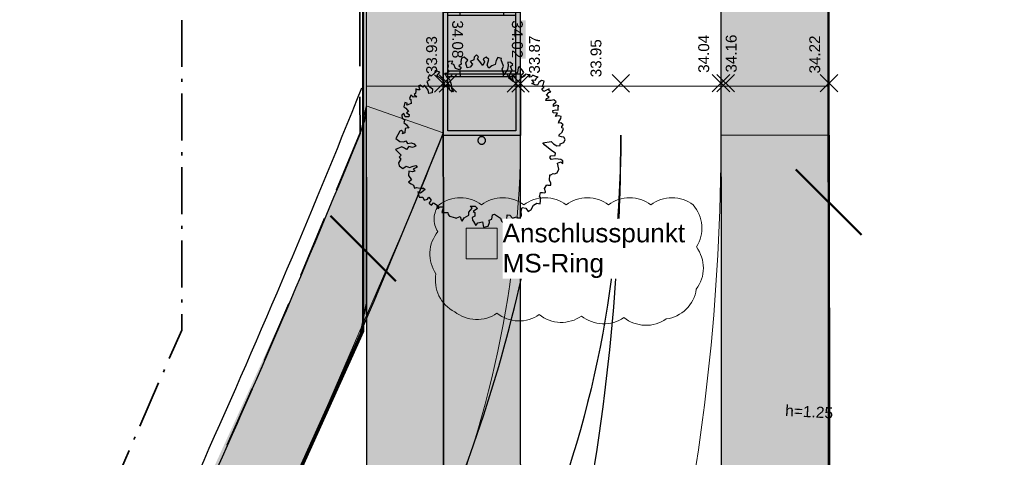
# Model space of a CAD drawing. Header units: metres. Extents: x -5569892 to 1712241, y -5568463 to 2085.
# Tile 19 of 70: x -5 to 27, y -145 to -131. Entities that reach past the tile are written whole.
import ezdxf

# ---------------------------------------------------------------- set-up
doc = ezdxf.new("R2010")
doc.units = ezdxf.units.M
doc.header["$LTSCALE"] = 0.5
for name, pattern in [('ISO-10 Strichpunktlinie', [4.699, 3.048, -0.762, 0.127, -0.762]), ('Linienart-34', [4.233, 2.116, -2.117]), ('Linienart-Gestrichelt mit Abstand', [6, 4, -2])]:
    doc.linetypes.add(name, pattern=pattern)
for name, color, linetype, lineweight in [('30 -39 Baustelle- Fläche', 7, 'Continuous', 15), ('99.02_Vermesserplan-Höhe EIF', 7, 'Continuous', 18), ('99.04_Ausf Ketziner Str-S-Achse-Berechnungen', 7, 'Continuous', 20), ('99.04_Ausf Ketziner Str-S-Borde-Kantenstein', 7, 'Continuous', 25), ('99.04_Erschließung_VP-S-Borde-Kantenstein', 7, 'Continuous', 25), ('Bemaßung', 7, 'Continuous', 5), ('Keine', 7, 'Continuous', 9), ('SB-100A-Regengarten-Linie', 7, 'Continuous', 25), ('SB-PUNKTE-00000-0000-HOE', 7, 'Continuous', 18), ('SB-PUNKTE-00000-0000-PKT', 7, 'Continuous', 18), ('SB-PUNKTE-00000-0000-SYM', 7, 'Continuous', 18)]:
    doc.layers.add(name, color=color, linetype=linetype, lineweight=lineweight)
for name, color, linetype, lineweight, true_color in [('70 -77 Revision- 2 Wolken', 7, 'Continuous', 18, 0x944cff), ('99.04_Ausf Ketziner Str-E-EZF-NA 0.25', 7, 'Continuous', 25, 0x729900), ('99.04_Ausf Ketziner Str-S-Beschriftung-Straßenbegrenzungslinie', 4, 'Continuous', 25, 0x00ffff), ('99.04_Ausf Ketziner Str-S-Markierung-Hilfslinien', 6, 'Continuous', 25, 0xff00ff), ('99.04_Erschließung_VP-S-Farben-Gehweg-Betonsteinpflaster', 7, 'Continuous', 25, 0xffd6a8), ('99.04_Erschließung_VP-S-Farben-Mulde', 7, 'Continuous', 25, 0xa8ffff), ('S-Baum', 7, 'Continuous', 25, 0x4c994c), ('SB-100A-Regengarten-Farbe', 7, 'Continuous', 25, 0x60d2fb)]:
    doc.layers.add(name, color=color, linetype=linetype, lineweight=lineweight, true_color=true_color)
doc.styles.add('Arial', font='arial.ttf')

# ---------------------------------------------------------------- blocks, each defined once
blk = doc.blocks.new('Gruppe-27')
at = {"layer": 'S-Baum', "flags": 128}
blk.add_lwpolyline([(12.639, -134.834), (12.571, -134.831), (12.492, -134.809), (12.494, -134.761), (12.585, -134.676), (12.628, -134.562), (12.581, -134.54), (12.582, -134.492), (12.621, -134.434), (12.547, -134.372), (12.467, -134.381), (12.48, -134.342), (12.551, -134.236), (12.562, -134.169), (12.475, -134.146), (12.378, -134.171), (12.438, -134.066), (12.294, -134.052), (12.286, -133.973), (12.385, -133.956), (12.462, -133.959), (12.457, -133.851), (12.478, -133.824), (12.391, -133.801), (12.31, -133.846), (12.312, -133.77), (12.394, -133.694), (12.317, -133.632), (12.237, -133.649), (12.161, -133.646), (12.062, -133.654), (12.084, -133.584), (12.164, -133.55), (12.087, -133.477), (12.158, -133.391), (12.227, -133.365), (12.171, -133.335), (12.174, -133.267), (12.085, -133.313), (11.995, -133.358), (11.928, -133.268), (12.008, -133.231), (11.941, -133.2), (11.984, -133.114), (12.006, -133.027), (11.919, -133.004), (11.838, -133.069), (11.796, -133.147), (11.708, -133.144), (11.602, -133.101), (11.683, -133.064), (11.606, -132.982), (11.725, -132.986), (11.756, -132.911), (11.816, -132.893), (11.709, -132.858), (11.64, -132.828), (11.581, -132.885), (11.521, -132.892), (11.552, -132.816), (11.457, -132.802), (11.397, -132.8), (11.356, -132.858), (11.306, -132.904), (11.248, -132.854), (11.31, -132.797), (11.351, -132.739), (11.287, -132.64), (11.202, -132.55), (11.169, -132.588), (11.144, -132.743), (11.054, -132.819), (10.964, -132.873), (11.018, -133.042), (10.866, -132.929), (10.9, -132.783), (10.971, -132.678), (10.919, -132.549), (10.997, -132.483), (10.912, -132.413), (10.825, -132.41), (10.84, -132.526), (10.817, -132.644), (10.695, -132.816), (10.641, -132.638), (10.684, -132.541), (10.612, -132.335), (10.625, -132.287), (10.507, -132.252), (10.447, -132.357), (10.423, -132.484), (10.314, -132.52), (10.212, -132.604), (10.156, -132.503), (10.213, -132.321), (10.128, -132.239), (10.027, -132.295), (10.072, -132.393), (10.02, -132.518), (9.917, -132.37), (9.852, -132.298), (9.882, -132.231), (9.817, -132.169), (9.738, -132.246), (9.723, -132.333), (9.605, -132.388), (9.69, -132.47), (9.608, -132.564), (9.511, -132.589), (9.469, -132.435), (9.465, -132.432), (9.539, -132.338), (9.415, -132.246), (9.326, -132.28), (9.311, -132.387), (9.319, -132.475), (9.247, -132.523), (9.316, -132.574), (9.262, -132.651), (9.139, -132.616), (9.084, -132.486), (9.006, -132.456), (9.048, -132.378), (8.932, -132.385), (8.879, -132.431), (8.896, -132.531), (8.873, -132.618), (8.921, -132.716), (8.868, -132.762), (8.791, -132.771), (8.844, -132.88), (8.949, -132.98), (8.994, -133.128), (8.999, -133.256), (9.074, -133.366), (8.949, -133.314), (8.915, -133.146), (8.833, -133.202), (8.72, -133.139), (8.79, -133.073), (8.659, -132.933), (8.526, -132.849), (8.626, -132.726), (8.472, -132.672), (8.449, -132.768), (8.347, -132.863), (8.292, -132.813), (8.237, -132.919), (8.306, -132.978), (8.205, -133.034), (8.26, -133.171), (8.392, -133.275), (8.379, -133.402), (8.271, -133.418), (8.244, -133.31), (8.133, -133.147), (8.072, -133.216), (7.986, -133.154), (7.937, -133.172), (7.973, -133.3), (7.913, -133.307), (7.846, -133.276), (7.844, -133.344), (7.841, -133.423), (7.8, -133.459), (7.885, -133.529), (7.758, -133.545), (7.692, -133.475), (7.64, -133.581), (7.687, -133.622), (7.694, -133.749), (7.554, -133.804), (7.567, -133.734), (7.497, -133.714), (7.455, -133.857), (7.522, -133.899), (7.606, -134.009), (7.545, -134.055), (7.631, -134.109), (7.62, -134.185), (7.501, -134.181), (7.457, -134.072), (7.395, -134.13), (7.404, -134.218), (7.489, -134.28), (7.458, -134.366), (7.543, -134.437), (7.627, -134.548), (7.6, -134.535), (7.499, -134.563), (7.495, -134.699), (7.414, -134.736), (7.436, -134.668), (7.37, -134.618), (7.33, -134.645), (7.206, -134.884), (7.33, -134.976), (7.465, -134.992), (7.526, -134.963), (7.579, -135.044), (7.699, -135.02), (7.794, -135.06), (7.851, -135.132), (7.742, -135.177), (7.627, -135.145), (7.545, -135.238), (7.486, -135.196), (7.4, -135.154), (7.194, -135.237), (7.286, -135.337), (7.371, -135.419), (7.313, -135.485), (7.367, -135.554), (7.287, -135.668), (7.311, -135.768), (7.425, -135.851), (7.535, -135.775), (7.641, -135.827), (7.761, -135.783), (7.85, -135.758), (7.896, -135.816), (7.758, -135.879), (7.815, -135.94), (7.743, -135.969), (7.62, -135.945), (7.615, -136.081), (7.707, -136.22), (7.608, -136.295), (7.693, -136.358), (7.768, -136.397), (7.805, -136.497), (7.865, -136.471), (7.992, -136.492), (8.059, -136.506), (8.088, -136.479), (8.154, -136.537), (8.003, -136.651), (7.917, -136.609), (7.962, -136.786), (8.078, -136.789), (8.123, -136.879), (8.231, -136.854), (8.265, -136.787), (8.349, -136.878), (8.278, -136.972), (8.278, -136.983), (8.352, -137.042), (8.423, -136.968), (8.539, -137.048), (8.525, -137.107), (8.583, -137.157), (8.613, -137.102), (8.741, -137.095), (8.687, -137.28), (8.783, -137.283), (8.882, -137.286), (8.9, -137.344), (8.937, -137.404), (8.985, -137.417), (9.139, -137.451), (9.158, -137.48), (9.179, -137.46), (9.288, -137.408), (9.313, -137.516), (9.351, -137.565), (9.414, -137.46), (9.564, -137.366), (9.567, -137.27), (9.679, -137.146), (9.611, -137.076), (9.769, -137.082), (9.843, -137.152), (9.704, -137.246), (9.762, -137.285), (9.758, -137.404), (9.669, -137.44), (9.683, -137.537), (9.721, -137.578), (9.796, -137.708), (9.858, -137.622), (10.004, -137.587), (10.038, -137.756), (10.194, -137.73), (10.238, -137.604), (10.22, -137.535), (10.309, -137.499), (10.334, -137.355), (10.403, -137.338), (10.461, -137.379), (10.593, -137.472), (10.621, -137.569), (10.687, -137.63), (10.767, -137.602), (10.799, -137.515), (10.812, -137.36), (10.891, -137.374), (10.976, -137.465), (11.113, -137.419), (11.21, -137.481), (11.272, -137.396), (11.258, -137.228), (11.299, -137.122), (11.417, -137.146), (11.49, -137.247), (11.591, -137.191), (11.664, -137.047), (11.773, -136.983), (11.872, -137.006), (11.899, -136.792), (11.859, -136.782), (11.893, -136.636), (11.952, -136.638), (12.028, -136.649), (12.049, -136.621), (12.049, -136.613), (12.016, -136.504), (12.088, -136.388), (12.124, -136.4), (12.223, -136.392), (12.225, -136.333), (12.181, -136.235), (12.195, -136.061), (12.226, -136.062), (12.296, -136.016), (12.343, -136.026), (12.424, -136), (12.484, -135.875), (12.443, -135.687), (12.552, -135.643), (12.609, -135.693), (12.612, -135.605), (12.546, -135.563), (12.369, -135.537), (12.232, -135.564), (12.186, -135.503), (12.227, -135.445), (12.364, -135.43), (12.375, -135.354), (12.253, -135.282), (12.024, -135.096), (11.967, -135.026), (12.232, -134.978), (12.308, -135.057), (12.414, -135.12), (12.53, -135.113), (12.524, -135.056), (12.524, -135.056), (12.641, -135.012), (12.692, -134.915)], close=True, dxfattribs=at)
at = {"layer": 'S-Baum'}
blk.add_rational_spline([(9.95, -135.065), (9.712, -135.001), (9.776, -134.763), (10.014, -134.827), (10.251, -134.89), (10.188, -135.128), (9.95, -135.065)], [1, 0.333333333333, 0.333333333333, 1, 0.333333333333, 0.333333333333, 1], degree=3, knots=[0, 0, 0, 0, 0.5, 0.5, 0.5, 1, 1, 1, 1], dxfattribs=at)
blk = doc.blocks.new('Gruppe-49')
at = {"layer": 'SB-100A-Regengarten-Farbe', "color": 141, "linetype": 'Continuous', "true_color": 0x60d2fb}
for points in [[(8.871, -116.908), (8.872, -118.661), (11.076, -116.906), (11.077, -118.659)], [(11.081, -120.663), (11.08, -118.861), (8.876, -120.665), (8.875, -118.863)], [(11.08, -122.666), (11.079, -120.864), (8.876, -122.668), (8.874, -120.866)], [(11.082, -124.67), (11.081, -122.868), (8.877, -124.672), (8.876, -122.87)], [(11.084, -126.673), (11.082, -124.871), (8.879, -126.675), (8.877, -124.873)], [(8.882, -128.679), (11.087, -128.677), (8.881, -126.877), (11.086, -126.875)], [(8.884, -130.682), (11.089, -130.681), (8.883, -128.88), (11.088, -128.878)], [(11.088, -132.684), (11.087, -130.882), (8.884, -132.686), (8.882, -130.884)], [(11.09, -134.637), (11.089, -132.883), (8.885, -134.638), (8.884, -132.885)]]:
    blk.add_solid(points, dxfattribs=at)
at = {"layer": 'SB-100A-Regengarten-Linie'}
for p, q in [((11.077, -118.659), (8.872, -118.661)), ((10.677, -118.66), (10.677, -118.759)), ((10.893, -118.659), (10.776, -118.66)), ((8.875, -118.863), (11.08, -118.861)), ((11.201, -119.912), (11.08, -119.912)), ((11.201, -119.912), (11.229, -119.912)), ((8.876, -122.768), (8.874, -120.764)), ((8.874, -120.866), (11.079, -120.864)), ((9.275, -120.866), (9.275, -120.764)), ((8.876, -122.668), (11.08, -122.666)), ((8.877, -124.771), (8.876, -122.768)), ((9.276, -122.767), (9.276, -122.668)), ((9.276, -122.869), (9.276, -122.767)), ((10.68, -122.766), (10.68, -122.667)), ((8.876, -122.87), (11.081, -122.868)), ((8.877, -124.672), (11.082, -124.67)), ((9.278, -124.771), (9.278, -124.671)), ((10.681, -124.77), (10.681, -124.67)), ((8.879, -126.775), (8.877, -124.771)), ((8.877, -124.873), (11.082, -124.871)), ((9.278, -124.873), (9.278, -124.771)), ((8.879, -126.675), (11.084, -126.673)), ((8.881, -126.877), (11.086, -126.875)), ((9.28, -126.775), (9.279, -126.675)), ((10.683, -126.773), (10.683, -126.674)), ((11.208, -127.926), (11.087, -127.926)), ((11.208, -127.926), (11.235, -127.926)), ((8.883, -128.88), (11.088, -128.878)), ((8.884, -132.785), (8.882, -130.782)), ((9.283, -130.883), (9.283, -130.782)), ((8.882, -130.884), (11.087, -130.882)), ((8.884, -132.686), (11.088, -132.684)), ((9.284, -132.785), (9.284, -132.686)), ((10.688, -132.784), (10.688, -132.684)), ((11.089, -132.883), (8.884, -132.885)), ((10.688, -132.884), (10.688, -132.784)), ((10.904, -132.884), (10.788, -132.884))]:
    blk.add_line(p, q, dxfattribs=at)
at = {"layer": 'SB-100A-Regengarten-Linie', "flags": 128}
for points in [[(11.077, -118.759), (11.076, -116.906), (8.871, -116.908), (8.872, -118.761), (10.677, -118.759), (11.077, -118.759), (11.228, -118.759), (11.226, -116.755), (8.72, -116.757), (8.722, -118.761), (8.872, -118.761), (9.273, -118.76), (9.273, -118.661)], [(8.724, -118.761), (8.726, -120.764), (11.23, -120.762), (11.228, -118.759), (11.079, -118.759)], [(9.275, -118.862), (9.275, -118.76), (8.875, -118.761), (8.724, -118.761), (10.679, -118.759), (10.679, -118.861)], [(8.875, -118.761), (8.876, -120.665), (11.081, -120.663), (11.079, -118.759), (10.679, -118.759)], [(11.229, -119.611), (11.201, -119.611), (11.08, -119.611)], [(11.081, -122.766), (11.079, -120.763), (9.275, -120.764), (8.874, -120.764), (8.723, -120.764), (8.725, -122.768), (11.231, -122.766), (11.23, -120.762), (11.079, -120.763), (10.678, -120.763), (10.678, -120.865)], [(11.082, -124.77), (11.081, -122.766), (9.276, -122.767), (8.876, -122.768), (8.725, -122.768), (8.727, -124.771), (11.233, -124.769), (11.231, -122.766), (11.081, -122.766), (10.68, -122.766), (10.68, -122.868)], [(11.084, -126.773), (11.082, -124.77), (9.278, -124.771), (8.877, -124.771), (8.727, -124.771), (8.728, -126.775), (11.234, -126.773), (11.233, -124.769), (11.082, -124.77), (10.681, -124.77), (10.682, -124.872)], [(8.73, -126.775), (8.732, -128.779), (11.236, -128.777), (11.234, -126.773), (11.086, -126.773)], [(9.282, -126.876), (9.282, -126.775), (8.881, -126.775), (8.73, -126.775), (10.685, -126.773), (10.685, -126.875)], [(8.881, -126.775), (8.882, -128.679), (11.087, -128.677), (11.086, -126.773), (10.685, -126.773)], [(11.235, -127.625), (11.207, -127.625), (11.087, -127.625)], [(8.732, -128.779), (8.734, -130.782), (11.237, -130.78), (11.236, -128.777), (11.087, -128.777)], [(9.283, -128.88), (9.283, -128.778), (8.883, -128.778), (8.732, -128.779), (10.687, -128.777), (10.687, -128.879)], [(8.883, -128.778), (8.884, -130.682), (11.089, -130.681), (11.087, -128.777), (10.687, -128.777)], [(11.089, -132.784), (11.087, -130.78), (9.283, -130.782), (8.882, -130.782), (8.731, -130.782), (8.733, -132.786), (11.239, -132.784), (11.237, -130.78), (11.087, -130.78), (10.686, -130.781), (10.686, -130.882)], [(11.089, -132.784), (11.09, -134.637), (8.885, -134.638), (8.884, -132.785), (10.688, -132.784), (11.089, -132.784), (11.239, -132.784), (11.241, -134.787), (8.735, -134.789), (8.733, -132.786), (8.884, -132.785), (9.284, -132.785), (9.284, -132.885)]]:
    blk.add_lwpolyline(points, dxfattribs=at)
blk = doc.blocks.new('Gruppe-282')
at = {"layer": 'SB-PUNKTE-00000-0000-SYM', "color": 7}
for p, q in [((21.521, -132.805), (20.955, -133.371)), ((20.955, -132.805), (21.521, -133.371))]:
    blk.add_line(p, q, dxfattribs=at)
blk = doc.blocks.new('Gruppe-283')
at = {"layer": 'SB-PUNKTE-00000-0000-SYM', "color": 7}
for p, q in [((18.171, -132.808), (17.605, -133.374)), ((17.605, -132.808), (18.171, -133.374))]:
    blk.add_line(p, q, dxfattribs=at)
blk = doc.blocks.new('Gruppe-284')
at = {"layer": 'SB-PUNKTE-00000-0000-SYM', "color": 7}
for p, q in [((18.021, -132.808), (17.455, -133.374)), ((17.455, -132.808), (18.021, -133.374))]:
    blk.add_line(p, q, dxfattribs=at)
blk = doc.blocks.new('Gruppe-285')
at = {"layer": 'SB-PUNKTE-00000-0000-SYM', "color": 7}
for p, q in [((14.771, -132.811), (14.205, -133.377)), ((14.205, -132.811), (14.771, -133.377))]:
    blk.add_line(p, q, dxfattribs=at)
blk = doc.blocks.new('Gruppe-286')
at = {"layer": 'SB-PUNKTE-00000-0000-SYM', "color": 7}
for p, q in [((11.521, -132.813), (10.955, -133.379)), ((10.955, -132.813), (11.521, -133.379))]:
    blk.add_line(p, q, dxfattribs=at)
blk = doc.blocks.new('Gruppe-287')
at = {"layer": 'SB-PUNKTE-00000-0000-SYM', "color": 7}
for p, q in [((10.805, -133.38), (11.371, -132.813)), ((10.805, -132.814), (11.371, -133.379))]:
    blk.add_line(p, q, dxfattribs=at)
blk = doc.blocks.new('Gruppe-288')
at = {"layer": 'SB-PUNKTE-00000-0000-SYM', "color": 7}
for p, q in [((8.605, -133.382), (9.171, -132.815)), ((8.605, -132.816), (9.171, -133.381))]:
    blk.add_line(p, q, dxfattribs=at)
blk = doc.blocks.new('Gruppe-289')
at = {"layer": 'SB-PUNKTE-00000-0000-SYM', "color": 7}
for p, q in [((9.021, -132.815), (8.455, -133.381)), ((8.455, -132.815), (9.021, -133.381))]:
    blk.add_line(p, q, dxfattribs=at)
blk = doc.blocks.new('_23-07-06_Massenplan_TB_Weiterführende Schule (3D)')
at = {"layer": '99.04_Ausf Ketziner Str-E-EZF-NA 0.25', "linetype": 'Continuous', "lineweight": 0, "true_color": 0xdfff80}
h = blk.add_hatch(color=61, dxfattribs=at)
edge = h.paths.add_edge_path()
edge.add_arc((-308.069, -7.299), 341.466, 334.07366, 335.62616)
edge.add_line((2.963, -148.218), (7.505, -137.729))
edge.add_line((7.505, -137.729), (8.739, -134.702))
edge.add_line((8.739, -134.702), (6.238, -133.828))
edge.add_line((6.238, -133.828), (6.092, -134.581))
edge.add_line((6.092, -134.581), (6.092, -134.581))
edge.add_arc((-308.068, -7.299), 338.965, 337.01391, 337.94475, ccw=False)
edge.add_line((3.983, -139.668), (3.983, -139.668))
edge.add_line((3.983, -139.668), (3.983, -139.668))
edge.add_arc((-308.067, -7.3), 338.963, 334.05403, 337.01393, ccw=False)
edge.add_line((-3.268, -155.604), (-3.268, -155.604))
edge.add_line((-3.268, -155.604), (-0.969, -156.593))
blk.add_hatch(color=61, dxfattribs=at).paths.add_polyline_path([(17.77, -171.896), (21.27, -171.893), (21.239, -134.779), (17.739, -134.774), (17.757, -153.666)])
at = {"layer": '99.04_Erschließung_VP-S-Farben-Gehweg-Betonsteinpflaster', "linetype": 'Continuous', "lineweight": 0, "true_color": 0xffd6a8}
h = blk.add_hatch(color=41, dxfattribs=at)
edge = h.paths.add_edge_path()
edge.add_line((8.722, -114.757), (6.222, -114.76))
edge.add_line((6.222, -114.76), (6.256, -154.778))
edge.add_line((6.256, -154.778), (6.256, -154.778))
edge.add_arc((-85.579, -154.839), 91.835, -21.55019, 0.03801, ccw=False)
edge.add_line((-0.164, -188.572), (-0.164, -188.572))
edge.add_line((-0.164, -188.572), (-3.766, -197.688))
edge.add_arc((-5.242, -187.798), 10, 278.4898, 310.6915)
edge.add_line((1.278, -195.38), (0.029, -194.887))
edge.add_line((0.029, -194.887), (2.162, -189.49))
edge.add_arc((-85.494, -154.855), 94.25, 338.43971, 360.04811)
edge.add_line((8.756, -154.776), (8.722, -114.757))
h = blk.add_hatch(color=41, dxfattribs=at)
edge = h.paths.add_edge_path()
edge.add_line((8.725, -117.461), (6.225, -117.464))
edge.add_line((6.225, -117.464), (6.256, -154.778))
edge.add_line((6.256, -154.778), (6.256, -154.778))
edge.add_arc((-85.579, -154.839), 91.835, -21.55019, 0.03801, ccw=False)
edge.add_line((-0.164, -188.572), (-0.164, -188.572))
edge.add_line((-0.164, -188.572), (-3.766, -197.688))
edge.add_arc((-5.242, -187.798), 10, 278.4898, 310.6915)
edge.add_line((1.278, -195.38), (0.029, -194.887))
edge.add_line((0.029, -194.887), (2.162, -189.49))
edge.add_arc((-85.494, -154.855), 94.25, 338.43971, 360.04811)
edge.add_line((8.756, -154.776), (8.725, -117.461))
h = blk.add_hatch(color=41, dxfattribs=at)
edge = h.paths.add_edge_path()
edge.add_line((21.225, -117.451), (17.725, -117.454))
edge.add_line((17.725, -117.454), (17.756, -154.769))
edge.add_line((17.756, -154.769), (17.756, -154.769))
edge.add_arc((-85.494, -154.855), 103.25, -21.56029, 0.04811, ccw=False)
edge.add_line((10.532, -192.798), (10.532, -192.798))
edge.add_line((10.532, -192.798), (10.044, -194.059))
edge.add_line((10.044, -194.059), (10.044, -194.059))
edge.add_arc((19.196, -198.148), 10.024, 155.9248, 248.2984)
edge.add_line((15.489, -207.461), (15.489, -207.461))
edge.add_line((15.489, -207.461), (19.374, -209.264))
edge.add_line((19.374, -209.264), (20.859, -206.094))
edge.add_line((20.859, -206.094), (16.859, -204.239))
edge.add_arc((19.204, -198.14), 6.534, 156.0236, 248.9694, ccw=False)
edge.add_line((13.234, -195.485), (13.787, -194.084))
edge.add_line((13.787, -194.084), (13.787, -194.084))
edge.add_arc((-85.494, -154.855), 106.75, 338.43971, 360.04811)
edge.add_line((21.256, -154.766), (21.256, -154.766))
edge.add_line((21.256, -154.766), (21.225, -117.451))
h = blk.add_hatch(color=41, dxfattribs=at)
edge = h.paths.add_edge_path()
edge.add_line((21.225, -117.451), (17.725, -117.454))
edge.add_line((17.725, -117.454), (17.756, -154.769))
edge.add_arc((-85.494, -154.855), 103.25, -21.56029, 0.04811, ccw=False)
edge.add_line((10.532, -192.798), (10.044, -194.059))
edge.add_line((10.044, -194.059), (10.044, -194.059))
edge.add_arc((19.196, -198.148), 10.024, 155.9248, 248.2984)
edge.add_line((15.489, -207.461), (15.489, -207.461))
edge.add_line((15.489, -207.461), (19.374, -209.264))
edge.add_line((19.374, -209.264), (20.859, -206.094))
edge.add_line((20.859, -206.094), (16.859, -204.239))
edge.add_arc((19.204, -198.14), 6.534, 156.0236, 248.9694, ccw=False)
edge.add_line((13.234, -195.485), (13.787, -194.084))
edge.add_line((13.787, -194.084), (13.787, -194.084))
edge.add_arc((-85.494, -154.855), 106.75, 338.43971, 360.04811)
edge.add_line((21.256, -154.766), (21.256, -154.766))
edge.add_line((21.256, -154.766), (21.225, -117.451))
at = {"layer": '99.04_Erschließung_VP-S-Farben-Mulde', "linetype": 'Continuous', "lineweight": 0, "true_color": 0xa8ffff}
h = blk.add_hatch(color=131, dxfattribs=at)
edge = h.paths.add_edge_path()
edge.add_line((11.225, -117.459), (8.725, -117.461))
edge.add_line((8.725, -117.461), (8.756, -154.776))
edge.add_arc((-85.494, -154.855), 94.25, -21.56029, 0.04811, ccw=False)
edge.add_line((2.162, -189.49), (0.029, -194.887))
edge.add_line((0.029, -194.887), (1.278, -195.38))
edge.add_arc((-5.242, -187.798), 10, 310.6914, 337.6826)
edge.add_line((4.009, -191.595), (4.487, -190.409))
edge.add_line((4.487, -190.409), (4.487, -190.409))
edge.add_arc((-85.494, -154.855), 96.75, 338.43971, 360.04811)
edge.add_line((11.256, -154.774), (11.256, -154.774))
edge.add_line((11.256, -154.774), (11.225, -117.459))
h = blk.add_hatch(color=131, dxfattribs=at)
edge = h.paths.add_edge_path()
edge.add_line((11.225, -117.459), (8.725, -117.461))
edge.add_line((8.725, -117.461), (8.756, -154.776))
edge.add_arc((-85.494, -154.855), 94.25, -21.56029, 0.04811, ccw=False)
edge.add_line((2.162, -189.49), (0.029, -194.887))
edge.add_line((0.029, -194.887), (1.278, -195.38))
edge.add_arc((-5.242, -187.798), 10, 310.6914, 337.6826)
edge.add_line((4.009, -191.595), (4.487, -190.409))
edge.add_arc((-85.494, -154.855), 96.75, 338.43971, 360.04811)
edge.add_line((11.256, -154.774), (11.225, -117.459))
at = {"layer": '99.04_Ausf Ketziner Str-E-EZF-NA 0.25', "lineweight": 5, "flags": 128}
blk.add_lwpolyline([(-0.969, -156.593), (-0.969, -156.593, 0.006774), (2.963, -148.218), (2.963, -148.218), (7.505, -137.729), (8.739, -134.702), (6.238, -133.828), (6.092, -134.581, -0.004062), (3.983, -139.668, -0.012916), (-3.268, -155.604)], format="xyb", close=True, dxfattribs=at)
blk.add_lwpolyline([(17.77, -171.896), (21.27, -171.893), (21.239, -134.779), (17.739, -134.774), (17.757, -153.666)], close=True, dxfattribs=at)
at = {"layer": '99.04_Ausf Ketziner Str-S-Achse-Berechnungen', "linetype": 'Continuous', "flags": 128}
for points in [[(11.239, -134.774, -0.10553), (8.324, -148.487), (8.324, -148.487, -0.010343), (2.214, -161.452), (2.214, -161.452), (-0.071, -166.051, -0.212434), (-7.589, -172.27), (-7.589, -172.27)], [(14.489, -134.771, -0.104708), (11.464, -149.115), (11.464, -149.115, 0.009414), (5.663, -162.927), (5.663, -162.927)], [(12.473, -180.729, -0.187811), (11.166, -170.654), (12.434, -165.52, 0.00541), (16.03, -150.259, 0.055414), (17.739, -134.768)]]:
    blk.add_lwpolyline(points, format="xyb", dxfattribs=at)
at = {"layer": '99.04_Ausf Ketziner Str-S-Beschriftung-Straßenbegrenzungslinie', "flags": 128}
blk.add_lwpolyline([(6.088, -133.254, -0.019997), (-4.979, -157.95), (-26.234, -173.302), (-26.234, -173.302, 0.18691), (-31.151, -180.876), (-31.151, -180.876), (-31.15, -180.876), (-31.15, -180.876, -0.084744), (-42.837, -181.796), (-42.837, -181.796), (-42.837, -181.796, -0.056547), (-52.799, -179.74), (-52.799, -179.74), (-172.362, -140.581), (-218.888, -125.343, 0.015174), (-236.818, -120.067), (-243.327, -118.365), (-279.978, -108.779), (-279.981, -108.778)], format="xyb", dxfattribs=at)
at = {"layer": '99.04_Ausf Ketziner Str-S-Borde-Kantenstein'}
blk.add_line((21.239, -134.779), (21.293, -198.774), dxfattribs=at)
at = {"layer": '99.04_Ausf Ketziner Str-S-Borde-Kantenstein', "flags": 128}
for points in [[(6.238, -133.828, -0.096744), (6.092, -134.581), (6.092, -134.581, -0.018815), (-4.366, -157.839), (-4.366, -157.839, -0.121867), (-4.987, -158.572)], [(8.739, -134.702), (8.739, -134.702, -0.018476), (-1.532, -157.744), (-1.532, -157.744)]]:
    blk.add_lwpolyline(points, format="xyb", dxfattribs=at)
at = {"layer": '99.04_Ausf Ketziner Str-S-Markierung-Hilfslinien', "flags": 128}
blk.add_lwpolyline([(21.295, -200.759), (21.27, -171.694), (21.27, -167.582), (21.246, -142.183), (21.238, -133.184), (6.238, -133.197), (6.244, -140.228), (6.044, -141.21), (0.325, -153.9), (-0.416, -155.059), (-1.421, -155.997), (-25.941, -173.708)], dxfattribs=at)
for points in [[(14.489, -134.771, -0.104708), (11.464, -149.115), (11.464, -149.115, 0.009414), (5.663, -162.927), (5.663, -162.927)], [(8.917, -164.222), (9.929, -161.218, 0.023496), (11.216, -156.701), (11.216, -156.701, 0.002544), (12.859, -149.548), (12.859, -149.548, 0.055414), (14.489, -134.771)]]:
    blk.add_lwpolyline(points, format="xyb", dxfattribs=at)
at = {"layer": '99.04_Ausf Ketziner Str-S-Markierung-Hilfslinien'}
blk.add_arc((-35.355, -128.985), 47.775, 335.9402, 348.5888, dxfattribs=at)
at = {"layer": '99.04_Erschließung_VP-S-Borde-Kantenstein', "linetype": 'Linienart-34', "lineweight": 9, "flags": 128}
blk.add_lwpolyline([(6.126, 0.15), (6.256, -154.778), (6.256, -154.778, -0.094565), (-0.164, -188.572), (-0.164, -188.572), (-3.766, -197.688)], format="xyb", dxfattribs=at)
at = {"layer": '99.04_Erschließung_VP-S-Borde-Kantenstein', "linetype": 'Continuous', "lineweight": 9, "flags": 128}
for points in [[(8.725, -117.461), (8.756, -154.776), (8.756, -154.776, -0.094565), (2.162, -189.49), (2.162, -189.49), (0.029, -194.887)], [(21.225, -117.451), (21.256, -154.766), (21.256, -154.766, -0.094565), (13.787, -194.084), (13.787, -194.084), (13.234, -195.485)]]:
    blk.add_lwpolyline(points, format="xyb", dxfattribs=at)
at = {"layer": '99.04_Erschließung_VP-S-Farben-Gehweg-Betonsteinpflaster', "flags": 128}
for points in [[(8.722, -114.757), (6.222, -114.76), (6.256, -154.778), (6.256, -154.778, -0.094476), (-0.164, -188.572), (-0.164, -188.572), (-3.766, -197.688, 0.141438), (1.278, -195.38), (0.029, -194.887), (2.162, -189.49, 0.094565), (8.756, -154.776)], [(8.725, -117.461), (6.225, -117.464), (6.256, -154.778), (6.256, -154.778, -0.094476), (-0.164, -188.572), (-0.164, -188.572), (-3.766, -197.688, 0.141438), (1.278, -195.38), (0.029, -194.887), (2.162, -189.49, 0.094565), (8.756, -154.776)], [(21.225, -117.451), (17.725, -117.454), (17.756, -154.769), (17.756, -154.769, -0.094565), (10.532, -192.798), (10.532, -192.798), (10.044, -194.059), (10.044, -194.059, 0.4264), (15.489, -207.461), (15.489, -207.461), (19.374, -209.264), (20.859, -206.094), (16.859, -204.239, -0.429354), (13.234, -195.485), (13.787, -194.084), (13.787, -194.084, 0.094565), (21.256, -154.766), (21.256, -154.766)], [(21.225, -117.451), (17.725, -117.454), (17.756, -154.769, -0.094565), (10.532, -192.798), (10.044, -194.059), (10.044, -194.059, 0.4264), (15.489, -207.461), (15.489, -207.461), (19.374, -209.264), (20.859, -206.094), (16.859, -204.239, -0.429354), (13.234, -195.485), (13.787, -194.084), (13.787, -194.084, 0.094565), (21.256, -154.766), (21.256, -154.766)]]:
    blk.add_lwpolyline(points, format="xyb", close=True, dxfattribs=at)
at = {"layer": '99.04_Erschließung_VP-S-Farben-Mulde', "flags": 128}
for points in [[(11.225, -117.459), (8.725, -117.461), (8.756, -154.776, -0.094565), (2.162, -189.49), (0.029, -194.887), (1.278, -195.38, 0.118319), (4.009, -191.595), (4.487, -190.409), (4.487, -190.409, 0.094565), (11.256, -154.774), (11.256, -154.774)], [(11.225, -117.459), (8.725, -117.461), (8.756, -154.776, -0.094565), (2.162, -189.49), (0.029, -194.887), (1.278, -195.38, 0.118319), (4.009, -191.595), (4.487, -190.409, 0.094565), (11.256, -154.774)]]:
    blk.add_lwpolyline(points, format="xyb", close=True, dxfattribs=at)
at = {"layer": 'SB-PUNKTE-00000-0000-HOE', "color": 7}
for points in [[(8.921, -131.051), (8.922, -132.296), (9.474, -131.05), (9.475, -132.296)], [(8.921, -131.051), (8.922, -132.296), (9.474, -131.05), (9.475, -132.296)], [(10.855, -131.046), (10.856, -132.292), (11.408, -131.045), (11.409, -132.291)], [(10.855, -131.046), (10.856, -132.292), (11.408, -131.045), (11.409, -132.291)]]:
    blk.add_solid(points, dxfattribs=at)
at = {"layer": 'S-Baum'}
blk.add_blockref('Gruppe-27', (0, 0), dxfattribs=at)
at = {"layer": 'SB-100A-Regengarten-Farbe', "color": 141, "true_color": 0x60d2fb}
blk.add_blockref('Gruppe-49', (0, 0), dxfattribs=at)
at = {"layer": 'SB-PUNKTE-00000-0000-PKT', "color": 7}
for name in ['Gruppe-289', 'Gruppe-288', 'Gruppe-287', 'Gruppe-286', 'Gruppe-285', 'Gruppe-284', 'Gruppe-283', 'Gruppe-282']:
    blk.add_blockref(name, (0, 0), dxfattribs=at)
at = {"layer": '99.02_Vermesserplan-Höhe EIF', "color": 7, "insert": (21.378, -143.608), "char_height": 0.36, "attachment_point": 3, "rotation": 356.8759, "line_spacing_factor": 0.251004, "style": 'Arial'}
blk.add_mtext('h=1.25', dxfattribs=at)
at = {"layer": 'SB-PUNKTE-00000-0000-HOE', "char_height": 0.3524, "attachment_point": 1, "line_spacing_factor": 0.25, "style": 'Arial'}
for s, insert, rotation in [('34.08', (9.379, -131.05), 270.0481), ('34.02', (11.313, -131.045), 270.0481), ('33.93', (8.185, -132.792), 90.0481), ('33.87', (11.516, -132.778), 90.0481), ('33.95', (13.51, -132.895), 90.0481), ('34.04', (17.001, -132.752), 90.0481), ('34.16', (17.891, -132.743), 90.0481), ('34.22', (20.598, -132.773), 90.0481)]:
    blk.add_mtext(s, dxfattribs=dict(at, insert=insert, rotation=rotation))
blk = doc.blocks.new('Gruppe-496')
at = {"layer": '30 -39 Baustelle- Fläche', "color": 92, "linetype": 'ISO-10 Strichpunktlinie', "lineweight": 35, "flags": 128}
blk.add_lwpolyline([(-225.785, -107.537), (-225.785, -107.553), (-226.609, -119.627), (-69.449, -170.984), (-67.439, -165.613), (-41.3, -171.9), (-28.652, -171.011), (-5.884, -155.189), (0.264, -141.098), (0.264, -120.836)], dxfattribs=at)
blk = doc.blocks.new('*U516')
at = {"layer": '30 -39 Baustelle- Fläche', "color": 181, "linetype": 'Continuous', "lineweight": 50, "transparency": 33554687, "flags": 128}
blk.add_lwpolyline([(6.078, 16.549), (6.078, 0.228), (6.077, 0.05), (6.078, 0.05), (6.145, -141.132), (0.427, -153.822), (-1.32, -155.919), (-24.105, -172.377, 0.234343), (-30.712, -181.802), (-30.712, -181.802, -0.138275), (-49.939, -181.242), (-62.405, -177.181)], format="xyb", dxfattribs=at)
at = {"layer": 'Keine', "color": 181, "linetype": 'Continuous', "lineweight": 50, "transparency": 33554687}
blk.add_line((5.083, -137.39), (7.205, -139.51), dxfattribs=at)
blk = doc.blocks.new('*U517')
at = {"layer": '30 -39 Baustelle- Fläche', "color": 181, "linetype": 'Continuous', "lineweight": 50, "transparency": 33554687, "flags": 128}
blk.add_lwpolyline([(21.22, -111.951), (21.211, -120.441), (21.293, -205.02), (61.378, -224.636)], dxfattribs=at)
at = {"layer": 'Keine', "color": 181, "linetype": 'Continuous', "lineweight": 50, "transparency": 33554687}
blk.add_line((20.165, -135.891), (22.289, -138.011), dxfattribs=at)
blk = doc.blocks.new('Gruppe-497')
at = {"layer": '70 -77 Revision- 2 Wolken', "transparency": 33554687, "flags": 128}
blk.add_lwpolyline([(8.606, -137.034, -0.162278), (9.291, -136.805, -0.162278), (9.977, -137.034, -0.162278), (10.663, -136.805, -0.162278), (11.349, -137.034, -0.162278), (12.035, -136.805, -0.162278), (12.72, -137.034, -0.162278), (13.406, -136.805, -0.162278), (14.092, -137.034, -0.162278), (14.778, -136.805, -0.162278), (15.464, -137.034, -0.162278), (16.149, -136.805, -0.162278), (16.835, -137.034, -0.162278), (17.115, -137.7, -0.162278), (16.939, -138.401, -0.162278), (17.166, -139.088, -0.162278), (16.936, -139.773, -0.162278), (16.609, -140.418, -0.162278), (15.961, -140.737, -0.162278), (15.268, -140.942, -0.162278), (14.59, -140.69, -0.162278), (13.897, -140.895, -0.162278), (13.219, -140.643, -0.162278), (12.526, -140.848, -0.162278), (11.848, -140.596, -0.162278), (11.155, -140.801, -0.162278), (10.478, -140.549, -0.162278), (9.784, -140.754, -0.162278), (9.107, -140.502, -0.162278), (8.599, -139.988, -0.162278), (8.501, -139.272, -0.162278), (8.304, -138.576, -0.162278), (8.565, -137.902, -0.162278), (8.441, -137.461, -0.162278), (8.606, -137.034)], format="xyb", close=True, dxfattribs=at)
blk = doc.blocks.new('_BE Phase 1 (3D)')
at = {"layer": '30 -39 Baustelle- Fläche', "linetype": 'Continuous', "lineweight": 0, "transparency": 33554687}
blk.add_hatch(color=92, dxfattribs=at).paths.add_polyline_path([(10.48, -137.787), (10.48, -138.787), (9.48, -138.787), (9.48, -137.787)])
at = {"layer": '30 -39 Baustelle- Fläche', "color": 7, "lineweight": 18, "flags": 128}
blk.add_lwpolyline([(10.48, -137.787), (10.48, -138.787), (9.48, -138.787), (9.48, -137.787)], close=True, dxfattribs=at)
at = {"layer": 'Keine', "color": 1, "linetype": 'Linienart-Gestrichelt mit Abstand', "lineweight": 35, "true_color": 0xff0000, "flags": 128}
blk.add_lwpolyline([(6.04, -134.709), (4.108, -139.373), (2.43, -143.27), (0.229, -148.189), (-1.944, -152.85), (-2.57, -154.16), (-4.367, -157.84, -0.121867), (-4.988, -158.573), (-24.208, -172.456, 0.234343), (-30.814, -181.881), (-30.814, -181.881, -0.138275), (-50.042, -181.321), (-50.042, -181.321), (-63.534, -176.937), (-98.528, -165.507), (-148.424, -149.297), (-209.682, -128.621), (-249.498, -116.741), (-271.856, -111.08), (-272.634, -110.302), (-272.634, -44.203), (-268.399, 0.151), (-267.466, 0.15), (-197.755, 0.15), (5.976, 0.15), (6.006, -63.16)], format="xyb", close=True, dxfattribs=at)
at = {"layer": '70 -77 Revision- 2 Wolken'}
blk.add_blockref('Gruppe-497', (0, 0), dxfattribs=at)
at = {"layer": 'Bemaßung', "color": 7}
for name in ['*U516', '*U517']:
    blk.add_blockref(name, (0, 0), dxfattribs=at)
at = {"layer": 'Keine', "color": 7}
blk.add_blockref('Gruppe-496', (0, 0), dxfattribs=at)
at = {"color": 255, "linetype": 'Continuous', "lineweight": 5}
blk.add_wipeout([(10.662, -139.431), (16.608, -139.431), (16.608, -137.484), (10.662, -137.484)], dxfattribs=at).dxf.layer = '30 -39 Baustelle- Fläche'
at = {"layer": '30 -39 Baustelle- Fläche', "color": 7, "insert": (10.662, -137.646), "char_height": 0.60413, "attachment_point": 1, "line_spacing_factor": 0.971243, "style": 'Arial'}
blk.add_mtext('Anschlusspunkt\\PMS-Ring', dxfattribs=at)

msp = doc.modelspace()

# ---------------------------------------------------------------- block references
at = {"layer": 'Keine', "color": 1}
msp.add_blockref('_23-07-06_Massenplan_TB_Weiterführende Schule (3D)', (0, 0), dxfattribs=at)

# ---------------------------------------------------------------- next in the draw order: block references
msp.add_blockref('_BE Phase 1 (3D)', (0, 0), dxfattribs=at)

doc.saveas('drawing.dxf')
